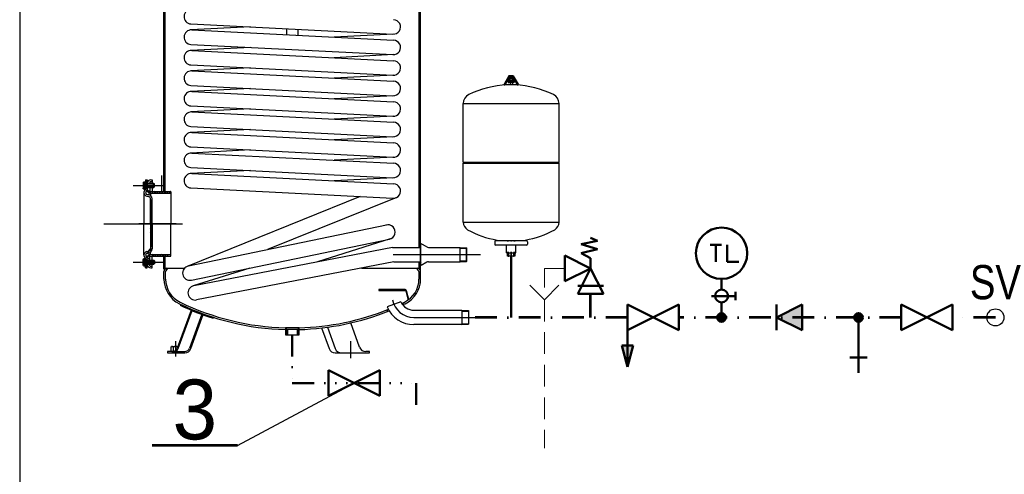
# Model space of a CAD drawing. Header units: millimetres. Extents: x -300186 to 535068, y -28581 to 763298.
# Tile 66 of 256: x -1727 to 4026, y 125484 to 128144. Entities that reach past the tile are written whole.
import ezdxf
from ezdxf.enums import TextEntityAlignment as Align

# ---------------------------------------------------------------- set-up
doc = ezdxf.new("R2010")
doc.units = ezdxf.units.MM
doc.header["$LTSCALE"] = 10
for name, pattern in [('AM_ISO08W050', [18, 12, -1.5, 3, -1.5]), ('DASHDOT', [25.4, 12.7, -6.35, 0, -6.35]), ('DASHED', [19.05, 12.7, -6.35]), ('DIVIDE5', [38.1, 12.7, -6.35, 0, -6.35, 0, -6.35, 0, -6.35])]:
    doc.linetypes.add(name, pattern=pattern)
for name, color, linetype, lineweight in [('035', 4, 'Continuous', 30), ('070', 1, 'Continuous', 53), ('AM_0N', 7, 'Continuous', 40), ('AM_4N', 3, 'Continuous', 25), ('AM_7N', 4, 'AM_ISO08W050', 25), ('AM_8', 1, 'Continuous', 25), ('ZTI-DPS-armatury', 7, 'Continuous', 50), ('ZTI-DSP-armatury', 7, 'Continuous', 50), ('ZTI-DSP-kanal_kondenzat', 130, 'DASHED', 50), ('ZTI-DSP-potr_expanzni', 7, 'EXPANZNI', 50), ('ZTI-DSP-potr_pozarni', 142, 'DIVIDE5', 50)]:
    doc.layers.add(name, color=color, linetype=linetype, lineweight=lineweight)
for name, color, linetype in [('8', 1, 'Continuous'), ('Automatick__dimenzie_vodovodu', 7, 'Continuous'), ('CKBE0_12Z', 7, 'Continuous'), ('L_Vaillant_Logo___RFER__0', 7, 'Continuous')]:
    doc.layers.add(name, color=color, linetype=linetype)
doc.layers.add('netisk', color=30, linetype='Continuous', plot=False)
doc.styles.add('ARIAL', font='arial.ttf', dxfattribs={"width": 0.8})
doc.styles.add('laplan', font='txt', dxfattribs={"height": 2})
doc.styles.get("Standard").update_dxf_attribs({"font": 'ic-simplex.shx', "width": 0.8})
doc.linetypes.add('EXPANZNI', pattern='A,20,-5.08,["E",Standard,S=6,R=0,X=-0.3,Y=-3],-6.35', length=31.43)

# ---------------------------------------------------------------- blocks, each defined once
blk = doc.blocks.new('*H562')
at = {"layer": 'AM_8', "color": 7}
for p, q in [((0, 0), (-10.4, 10.4)), ((-2.6, 16.8), (-3.4, 17.5)), ((7.1, 0), (2.1, 5)), ((14.1, 0), (9.1, 5)), ((21.2, 0), (16.2, 5)), ((28.3, 0), (23.3, 5)), ((35.4, 0), (30.4, 5)), ((42.4, 0), (37.4, 5)), ((49.5, 0), (44.5, 5)), ((56.6, 0), (51.6, 5))]:
    blk.add_line(p, q, dxfattribs=at)
blk = doc.blocks.new('*H563')
at = {"layer": 'AM_8', "color": 7}
for p, q in [((-6.2, 6.2), (-8.3, 8.3)), ((0, 0), (-2.3, 2.3))]:
    blk.add_line(p, q, dxfattribs=at)
blk = doc.blocks.new('*H564')
at = {"layer": 'AM_8', "color": 7}
for p, q in [((0, 0), (-5, 5)), ((7.1, 0), (2.1, 5)), ((14.1, 0), (9.1, 5)), ((21.2, 0), (16.2, 5)), ((28.3, 0), (23.3, 5)), ((35.4, 0), (30.4, 5)), ((42.4, 0), (37.4, 5)), ((-10.9, -10.4), (-18.6, -2.6)), ((-15.8, -12.5), (-18.6, -9.7))]:
    blk.add_line(p, q, dxfattribs=at)
blk = doc.blocks.new('*H565')
at = {"layer": 'AM_8', "color": 7}
for p, q in [((0, 0), (3, 3)), ((0, -4.2), (5, 0.8)), ((1.3, -7.2), (5, -3.5))]:
    blk.add_line(p, q, dxfattribs=at)
blk = doc.blocks.new('*H566')
at = {"layer": 'AM_8', "color": 7}
for p, q in [((0, 0), (2.3, 2.3)), ((0, -4.2), (5, 0.8)), ((0.6, -7.9), (5, -3.5)), ((4.8, -7.9), (5, -7.7))]:
    blk.add_line(p, q, dxfattribs=at)
blk = doc.blocks.new('*H567')
at = {"layer": '8', "color": 7}
for p, q in [((0, 0), (2.5, 2.5)), ((14, -36.9), (19, -31.9)), ((14, -41.2), (19, -36.2)), ((14, -45.4), (19, -40.4)), ((14, -49.6), (19, -44.6)), ((14, -53.9), (19, -48.9)), ((14, -58.1), (19, -53.1)), ((14, -62.4), (19, -57.4)), ((14, -66.6), (19, -61.6)), ((14, -70.9), (19, -65.9)), ((14, -75.1), (19, -70.1)), ((14, -79.3), (19, -74.3)), ((14, -83.6), (19, -78.6)), ((14, -87.8), (19, -82.8)), ((14, -92.1), (19, -87.1)), ((14, -96.3), (19, -91.3)), ((14, -100.6), (19, -95.6)), ((14, -104.8), (19, -99.8)), ((14, -109), (19, -104)), ((14, -113.3), (19, -108.3)), ((14, -117.5), (19, -112.5)), ((14, -121.8), (19, -116.8)), ((14, -126), (19, -121)), ((14, -130.2), (19, -125.2)), ((14, -134.5), (19, -129.5)), ((14, -138.7), (19, -133.7)), ((14, -143), (19, -138)), ((14, -147.2), (19, -142.2)), ((14, -151.5), (19, -146.5)), ((14, -155.7), (19, -150.7)), ((14, -159.9), (19, -154.9)), ((14, -164.2), (19, -159.2)), ((14, -168.4), (19, -163.4)), ((14, -172.7), (19, -167.7)), ((4.9, -190.2), (19, -176.2)), ((6.1, -184.9), (14, -176.9))]:
    blk.add_line(p, q, dxfattribs=at)
blk = doc.blocks.new('*H568')
at = {"layer": 'AM_8', "color": 7}
for p, q in [((0, 0), (8.6, -8.6)), ((0, -2.8), (9.1, -12))]:
    blk.add_line(p, q, dxfattribs=at)
blk = doc.blocks.new('.U40')
at = {"layer": 'AM_0N'}
for p, q in [((999.3, 2185.5), (998.6, 2184.2)), ((998.6, 2184.2), (998.6, 2167.2)), ((999.3, 2165.8), (998.6, 2167.2)), ((999.3, 2185.5), (1004.4, 2185.5)), ((999.3, 2180.6), (1004.4, 2180.6)), ((999.3, 2170.8), (1004.4, 2170.8)), ((999.3, 2165.8), (1004.4, 2165.8)), ((1004.4, 2183.4), (1004.4, 2185.5)), ((1004.4, 2168), (1004.4, 2183.4)), ((1004.4, 2183.4), (1005, 2183.4)), ((1004.4, 2168), (1005, 2168)), ((1004.4, 2165.8), (1004.4, 2168)), ((1005, 2183.4), (1005, 2180.3)), ((1005, 2180.3), (1008.6, 2180.3)), ((1005, 2180.3), (1005, 2171.1)), ((1005, 2171.1), (1008.6, 2171.1)), ((1005, 2171.1), (1005, 2168)), ((1009.5, 2180.7), (1008.6, 2180.3)), ((1009.5, 2170.7), (1008.6, 2171.1)), ((1009.5, 2180.7), (1029.1, 2180.7)), ((1009.5, 2170.7), (1009.5, 2180.7)), ((1009.5, 2170.7), (1029.1, 2170.7)), ((1029.1, 2170.7), (1029.1, 2180.7)), ((1029.1, 2180.7), (1030, 2179.7)), ((1030, 2171.6), (1029.1, 2170.7)), ((1030, 2171.6), (1030, 2179.7))]:
    blk.add_line(p, q, dxfattribs=at)
for centre, radius, start, end in [((1002.9, 2183), 4.34, 154.4469, 214.4469), ((1014.8, 2175.7), 16.2, 162.3875, 197.6125), ((1002.9, 2168.3), 4.34, 145.5531, 205.5531)]:
    blk.add_arc(centre, radius, start, end, dxfattribs=at)
at = {"layer": 'AM_4N', "color": 7}
for p, q in [((1009.5, 2179.7), (1008.6, 2180.3)), ((1009.5, 2171.6), (1008.6, 2171.1)), ((1009.5, 2179.7), (1030, 2179.7)), ((1009.5, 2171.6), (1030, 2171.6))]:
    blk.add_line(p, q, dxfattribs=at)
at = {"layer": 'AM_7N', "color": 7}
blk.add_line((968.6, 2175.7), (1060, 2175.7), dxfattribs=at)
blk = doc.blocks.new('*H570')
at = {"layer": 'AM_8', "color": 7}
for p, q in [((0, 0), (9.1, 9.1)), ((0, -2.8), (8.6, 5.8))]:
    blk.add_line(p, q, dxfattribs=at)
blk = doc.blocks.new('.U39')
at = {"layer": 'AM_0N'}
for p, q in [((999.3, 1960.5), (998.6, 1959.2)), ((998.6, 1942.2), (998.6, 1959.2)), ((999.3, 1960.5), (1004.4, 1960.5)), ((1004.4, 1960.5), (1004.4, 1958.4)), ((1004.4, 1958.4), (1004.4, 1943)), ((1004.4, 1958.4), (1005, 1958.4)), ((1005, 1955.3), (1005, 1958.4)), ((999.3, 1940.8), (998.6, 1942.2)), ((999.3, 1955.6), (1004.4, 1955.6)), ((999.3, 1945.8), (1004.4, 1945.8)), ((999.3, 1940.8), (1004.4, 1940.8)), ((1004.4, 1943), (1004.4, 1940.8)), ((1004.4, 1943), (1005, 1943)), ((1005, 1955.3), (1008.6, 1955.3)), ((1005, 1946.1), (1005, 1955.3)), ((1005, 1946.1), (1008.6, 1946.1)), ((1005, 1943), (1005, 1946.1)), ((1009.5, 1955.7), (1008.6, 1955.3)), ((1009.5, 1945.7), (1008.6, 1946.1)), ((1009.5, 1955.7), (1029.1, 1955.7)), ((1009.5, 1955.7), (1009.5, 1945.7)), ((1009.5, 1945.7), (1029.1, 1945.7)), ((1029.1, 1955.7), (1029.1, 1945.7)), ((1030, 1954.7), (1029.1, 1955.7)), ((1029.1, 1945.7), (1030, 1946.6)), ((1030, 1954.7), (1030, 1946.6))]:
    blk.add_line(p, q, dxfattribs=at)
for centre, radius, start, end in [((1002.9, 1958), 4.34, 154.4469, 214.4469), ((1014.8, 1950.7), 16.2, 162.3875, 197.6125), ((1002.9, 1943.3), 4.34, 145.5531, 205.5531)]:
    blk.add_arc(centre, radius, start, end, dxfattribs=at)
at = {"layer": 'AM_4N', "color": 7}
for p, q in [((1009.5, 1954.7), (1008.6, 1955.3)), ((1009.5, 1946.6), (1008.6, 1946.1)), ((1009.5, 1954.7), (1030, 1954.7)), ((1009.5, 1946.6), (1030, 1946.6))]:
    blk.add_line(p, q, dxfattribs=at)
at = {"layer": 'AM_7N', "color": 7}
blk.add_line((968.6, 1950.7), (1060, 1950.7), dxfattribs=at)
blk = doc.blocks.new('*U572', base_point=(15687.6, 14241.3))
at = {"linetype": 'ByBlock', "lineweight": -2}
h = blk.add_hatch(color=0, dxfattribs=at)
h.paths.add_polyline_path([(15687.6, 14096.7), (15704.4, 14159.3), (15687.6, 14159.3)])
h.paths.add_polyline_path([(15687.6, 14096.7), (15687.6, 14159.3), (15670.8, 14159.3)])
at = {"color": 0, "linetype": 'ByBlock', "lineweight": -2}
for p, q in [((15687.6, 14241.3), (15687.6, 14096.7)), ((15670.8, 14159.3), (15687.6, 14159.3)), ((15687.6, 14096.7), (15670.8, 14159.3)), ((15687.6, 14096.7), (15704.4, 14159.3)), ((15704.4, 14159.3), (15687.6, 14159.3))]:
    blk.add_line(p, q, dxfattribs=at)
blk = doc.blocks.new('*U573', base_point=(14607.3, 15986.7))
at = {"color": 0, "linetype": 'ByBlock', "lineweight": -2}
for p, q in [((14579.9, 16132.6), (14627.6, 16142.1)), ((14627.6, 16142.1), (14607.3, 16151.3)), ((14627.6, 16117.4), (14579.9, 16132.6)), ((14579.9, 16106.3), (14627.6, 16117.4)), ((14532.3, 16024.2), (14532.3, 16099.2)), ((14532.3, 16099.2), (14607.3, 16061.7)), ((14607.3, 16091.6), (14579.9, 16106.3)), ((14607.3, 16061.7), (14607.3, 16091.6)), ((14532.3, 16024.2), (14607.3, 16061.7)), ((14607.3, 16061.7), (14569.8, 15986.7)), ((14607.3, 16061.7), (14644.8, 15986.7)), ((14570.3, 16010.1), (14645.3, 16010.1)), ((14569.8, 15986.7), (14644.8, 15986.7))]:
    blk.add_line(p, q, dxfattribs=at)
blk = doc.blocks.new('*U574')
at = {"linetype": 'ByBlock', "lineweight": -2}
blk.add_hatch(color=0, dxfattribs=at).paths.add_polyline_path([(75, 0), (0, 37.5), (0, -37.5)])
at = {"color": 0, "linetype": 'ByBlock', "lineweight": -2}
for p, q in [((75, 0), (0, 37.5)), ((0, 37.5), (0, -37.5)), ((75, 37.5), (75, -37.5)), ((75, 0), (0, -37.5))]:
    blk.add_line(p, q, dxfattribs=at)
blk = doc.blocks.new('*U575')
at = {"color": 0, "linetype": 'ByBlock', "lineweight": -2}
for p, q in [((150, -37.5), (0, 37.5)), ((150, 37.5), (0, -37.5)), ((0, 37.5), (0, -37.5)), ((150, -37.5), (150, 37.5))]:
    blk.add_line(p, q, dxfattribs=at)
blk = doc.blocks.new('*U576', base_point=(3118, 913.3))
at = {"color": 0, "linetype": 'ByBlock', "lineweight": -2}
for p, q in [((3130.5, 925.8), (3130.5, 1075.8)), ((3105.5, 1030.8), (3155.5, 1030.8))]:
    blk.add_line(p, q, dxfattribs=at)
blk.add_circle((3130.5, 913.3), 12.5, dxfattribs=at)
at = {"color": 7}
for points in [[(3120.3, 920.5), (3121.1, 905.2), (3121.1, 921.5)], [(3121.1, 921.5), (3121.9, 904.3), (3121.9, 922.4)], [(3121.1, 905.2), (3121.1, 921.5), (3121.9, 904.3)], [(3121.9, 922.4), (3122.9, 903.4), (3122.9, 923.2)], [(3121.9, 904.3), (3121.9, 922.4), (3122.9, 903.4)], [(3122.9, 903.4), (3122.9, 923.2), (3123.9, 923.9)], [(3122.9, 903.4), (3123.9, 902.7), (3123.9, 923.9)], [(3123.9, 923.9), (3125, 902.1), (3125, 924.6)], [(3123.9, 902.7), (3123.9, 923.9), (3125, 902.1)], [(3125, 902.1), (3125, 924.6), (3126.2, 925.1)], [(3125, 902.1), (3126.2, 901.6), (3126.2, 925.1)], [(3126.2, 925.1), (3127.4, 901.2), (3127.4, 925.4)], [(3126.2, 901.6), (3126.2, 925.1), (3127.4, 901.2)], [(3127.4, 925.4), (3128.7, 901), (3128.7, 925.7)], [(3127.4, 901.2), (3127.4, 925.4), (3128.7, 901)], [(3128.7, 925.7), (3129.9, 900.8), (3129.9, 925.8)], [(3128.7, 901), (3128.7, 925.7), (3129.9, 900.8)], [(3129.9, 925.8), (3131.2, 900.8), (3131.2, 925.8)], [(3129.9, 900.8), (3129.9, 925.8), (3131.2, 900.8)], [(3131.2, 925.8), (3132.4, 901), (3132.4, 925.7)], [(3131.2, 900.8), (3131.2, 925.8), (3132.4, 901)], [(3132.4, 901), (3132.4, 925.7), (3133.7, 901.2)], [(3132.4, 925.7), (3133.7, 901.2), (3133.7, 925.4)], [(3133.7, 925.4), (3134.9, 901.6), (3134.9, 925.1)], [(3133.7, 901.2), (3133.7, 925.4), (3134.9, 901.6)], [(3134.9, 925.1), (3136.1, 902.1), (3136.1, 924.6)], [(3134.9, 901.6), (3134.9, 925.1), (3136.1, 902.1)], [(3136.1, 924.6), (3137.2, 902.7), (3137.2, 923.9)], [(3136.1, 902.1), (3136.1, 924.6), (3137.2, 902.7)], [(3137.2, 923.9), (3138.2, 903.4), (3138.2, 923.2)], [(3137.2, 902.7), (3137.2, 923.9), (3138.2, 903.4)], [(3138.2, 903.4), (3138.2, 923.2), (3139.2, 922.4)], [(3138.2, 903.4), (3139.2, 904.3), (3139.2, 922.4)], [(3139.2, 922.4), (3140, 905.2), (3140, 921.5)], [(3139.2, 904.3), (3139.2, 922.4), (3140, 905.2)], [(3140, 905.2), (3140, 921.5), (3140.8, 906.2)], [(3140, 921.5), (3140.8, 906.2), (3140.8, 920.5)], [(3118, 913.3), (3118.1, 912.1), (3118.1, 914.6)], [(3118.1, 914.6), (3118.3, 910.8), (3118.3, 915.8)], [(3118.1, 912.1), (3118.1, 914.6), (3118.3, 910.8)], [(3118.3, 915.8), (3118.6, 909.6), (3118.6, 917.1)], [(3118.3, 910.8), (3118.3, 915.8), (3118.6, 909.6)], [(3118.6, 917.1), (3119.1, 908.4), (3119.1, 918.3)], [(3118.6, 909.6), (3118.6, 917.1), (3119.1, 908.4)], [(3119.1, 918.3), (3119.6, 907.3), (3119.6, 919.4)], [(3119.1, 908.4), (3119.1, 918.3), (3119.6, 907.3)], [(3119.6, 919.4), (3120.3, 906.2), (3120.3, 920.5)], [(3119.6, 907.3), (3119.6, 919.4), (3120.3, 906.2)], [(3120.3, 906.2), (3120.3, 920.5), (3121.1, 905.2)], [(3140.8, 920.5), (3141.5, 907.3), (3141.5, 919.4)], [(3140.8, 906.2), (3140.8, 920.5), (3141.5, 907.3)], [(3141.5, 907.3), (3141.5, 919.4), (3142, 918.3)], [(3141.5, 907.3), (3142, 908.4), (3142, 918.3)], [(3142, 918.3), (3142.5, 909.6), (3142.5, 917.1)], [(3142, 908.4), (3142, 918.3), (3142.5, 909.6)], [(3142.5, 917.1), (3142.8, 910.8), (3142.8, 915.8)], [(3142.5, 909.6), (3142.5, 917.1), (3142.8, 910.8)], [(3143, 912.1), (3142.8, 915.8), (3142.8, 910.8)], [(3143, 912.1), (3143, 914.6), (3142.8, 915.8)], [(3143, 912.1), (3143, 913.3), (3143, 914.6)], [(3143, 912.1), (3143, 913.3), (3143, 913.3)]]:
    blk.add_solid(points, dxfattribs=at)
blk = doc.blocks.new('*U577')
at = {"color": 0, "linetype": 'ByBlock', "lineweight": -2}
for p, q in [((150, -37.5), (0, 37.5)), ((150, 37.5), (0, -37.5)), ((0, 37.5), (0, -37.5)), ((150, -37.5), (150, 37.5))]:
    blk.add_line(p, q, dxfattribs=at)
blk = doc.blocks.new('*U633', base_point=(7926.4, 15445.9))
at = {"color": 0, "lineweight": -2}
for p, q in [((7893.1, 15658.5), (7926.4, 15658.5)), ((7909.8, 15658.5), (7909.8, 15608.5)), ((7943.1, 15658.5), (7943.1, 15608.5)), ((7943.1, 15608.5), (7976.4, 15608.5)), ((7926.4, 15558.5), (7926.4, 15527.2)), ((7926.4, 15489.7), (7926.4, 15458.4))]:
    blk.add_line(p, q, dxfattribs=at)
for p, q in [((7896.6, 15508.5), (7966.6, 15508.5)), ((7966.6, 15508.5), (7966.6, 15520.9)), ((7966.6, 15508.5), (7966.6, 15496))]:
    blk.add_line(p, q)
for centre, radius in [((7926.4, 15633.5), 75), ((7926.4, 15508.5), 18.8), ((7926.4, 15445.9), 12.5)]:
    blk.add_circle(centre, radius, dxfattribs=at)
at = {"color": 7}
for points in [[(7914, 15447.2), (7914.2, 15443.4), (7914.2, 15448.5)], [(7914.2, 15448.5), (7914.5, 15442.2), (7914.5, 15449.7)], [(7914.2, 15443.4), (7914.2, 15448.5), (7914.5, 15442.2)], [(7914.5, 15449.7), (7914.9, 15441), (7914.9, 15450.9)], [(7914.5, 15442.2), (7914.5, 15449.7), (7914.9, 15441)], [(7914.9, 15450.9), (7915.5, 15439.9), (7915.5, 15452)], [(7914.9, 15441), (7914.9, 15450.9), (7915.5, 15439.9)], [(7915.5, 15452), (7916.1, 15438.8), (7916.1, 15453.1)], [(7915.5, 15439.9), (7915.5, 15452), (7916.1, 15438.8)], [(7916.1, 15453.1), (7916.9, 15437.8), (7916.9, 15454.1)], [(7916.1, 15438.8), (7916.1, 15453.1), (7916.9, 15437.8)], [(7916.9, 15454.1), (7917.8, 15436.9), (7917.8, 15455)], [(7916.9, 15437.8), (7916.9, 15454.1), (7917.8, 15436.9)], [(7917.8, 15455), (7918.8, 15436.1), (7918.8, 15455.8)], [(7917.8, 15436.9), (7917.8, 15455), (7918.8, 15436.1)], [(7918.8, 15436.1), (7918.8, 15455.8), (7919.8, 15456.6)], [(7918.8, 15436.1), (7919.8, 15435.3), (7919.8, 15456.6)], [(7919.8, 15456.6), (7920.9, 15434.7), (7920.9, 15457.2)], [(7919.8, 15435.3), (7919.8, 15456.6), (7920.9, 15434.7)], [(7920.9, 15434.7), (7920.9, 15457.2), (7922.1, 15457.7)], [(7920.9, 15434.7), (7922.1, 15434.2), (7922.1, 15457.7)], [(7922.1, 15457.7), (7923.3, 15433.8), (7923.3, 15458)], [(7922.1, 15434.2), (7922.1, 15457.7), (7923.3, 15433.8)], [(7923.3, 15458), (7924.5, 15433.6), (7924.5, 15458.3)], [(7923.3, 15433.8), (7923.3, 15458), (7924.5, 15433.6)], [(7924.5, 15458.3), (7925.8, 15433.5), (7925.8, 15458.4)], [(7924.5, 15433.6), (7924.5, 15458.3), (7925.8, 15433.5)], [(7925.8, 15458.4), (7927, 15433.5), (7927, 15458.4)], [(7925.8, 15433.5), (7925.8, 15458.4), (7927, 15433.5)], [(7927, 15458.4), (7928.3, 15433.6), (7928.3, 15458.3)], [(7927, 15433.5), (7927, 15458.4), (7928.3, 15433.6)], [(7928.3, 15433.6), (7928.3, 15458.3), (7929.5, 15433.8)], [(7928.3, 15458.3), (7929.5, 15433.8), (7929.5, 15458)], [(7929.5, 15458), (7930.7, 15434.2), (7930.7, 15457.7)], [(7929.5, 15433.8), (7929.5, 15458), (7930.7, 15434.2)], [(7930.7, 15457.7), (7931.9, 15434.7), (7931.9, 15457.2)], [(7930.7, 15434.2), (7930.7, 15457.7), (7931.9, 15434.7)], [(7931.9, 15457.2), (7933, 15435.3), (7933, 15456.6)], [(7931.9, 15434.7), (7931.9, 15457.2), (7933, 15435.3)], [(7933, 15456.6), (7934.1, 15436.1), (7934.1, 15455.8)], [(7933, 15435.3), (7933, 15456.6), (7934.1, 15436.1)], [(7934.1, 15436.1), (7934.1, 15455.8), (7935, 15455)], [(7934.1, 15436.1), (7935, 15436.9), (7935, 15455)], [(7935, 15436.9), (7935, 15455), (7935.9, 15437.8)], [(7935, 15455), (7935.9, 15437.8), (7935.9, 15454.1)], [(7935.9, 15454.1), (7936.7, 15438.8), (7936.7, 15453.1)], [(7935.9, 15437.8), (7935.9, 15454.1), (7936.7, 15438.8)], [(7936.7, 15453.1), (7937.3, 15439.9), (7937.3, 15452)], [(7936.7, 15438.8), (7936.7, 15453.1), (7937.3, 15439.9)], [(7937.3, 15439.9), (7937.3, 15452), (7937.9, 15450.9)], [(7937.3, 15439.9), (7937.9, 15441), (7937.9, 15450.9)], [(7937.9, 15441), (7937.9, 15450.9), (7938.3, 15442.2)], [(7937.9, 15450.9), (7938.3, 15442.2), (7938.3, 15449.7)], [(7938.3, 15449.7), (7938.7, 15443.4), (7938.7, 15448.5)], [(7938.3, 15442.2), (7938.3, 15449.7), (7938.7, 15443.4)], [(7938.8, 15444.7), (7938.7, 15448.5), (7938.7, 15443.4)], [(7938.8, 15444.7), (7938.8, 15447.2), (7938.7, 15448.5)], [(7913.9, 15445.9), (7914, 15444.7), (7914, 15447.2)], [(7914, 15444.7), (7914, 15447.2), (7914.2, 15443.4)], [(7938.8, 15444.7), (7938.9, 15445.9), (7938.8, 15447.2)], [(7938.8, 15444.7), (7938.9, 15445.9), (7938.9, 15445.9)]]:
    blk.add_solid(points, dxfattribs=at)
blk = doc.blocks.new('*U634')
at = {"color": 0, "linetype": 'ByBlock', "lineweight": -2}
for p, q in [((150, -37.5), (0, 37.5)), ((150, 37.5), (0, -37.5)), ((0, 37.5), (0, -37.5)), ((150, -37.5), (150, 37.5))]:
    blk.add_line(p, q, dxfattribs=at)

msp = doc.modelspace()

# ---------------------------------------------------------------- linework, layer by layer
msp.add_line((-453.764, 125652.762, 0), (227.575, 126018.049))
at = {"layer": '035'}
msp.add_circle((3974.102, 126402.152), 50, dxfattribs=at)
at = {"layer": '070', "color": 5, "linetype": 'DASHDOT'}
for p, q in [((1824.102, 126402.152), (895.845, 126402.152)), ((3424.102, 126402.152), (2124.102, 126402.152)), ((3974.102, 126402.152), (3724.102, 126402.152))]:
    msp.add_line(p, q, dxfattribs=at)
at = {"layer": '070'}
msp.add_line((-453.764, 125652.762, 0), (-953.764, 125652.762, 0), dxfattribs=at)
at = {"layer": '070', "color": 5, "linetype": 'DASHDOT', "ltscale": 40}
msp.add_lwpolyline([(1608.831, 126402.152), (1608.831, 126539.112)], dxfattribs=at)
at = {"layer": 'L_Vaillant_Logo___RFER__0', "color": 0}
for p, q in [((-884.155, 127139.589), (-884.155, 128789.589)), ((-876.155, 127139.589), (-876.155, 128789.589)), ((607.845, 127959.589), (607.845, 128326.38)), ((615.845, 127959.589), (615.845, 128326.38)), ((-726.308, 128119.243), (453.692, 128059.243)), ((-379.099, 128101.589), (-726.308, 128083.934)), ((-722.002, 128083.934), (457.998, 128023.934)), ((-166.155, 128055.671), (-166.155, 128090.761)), ((-100.155, 128052.315), (-100.155, 128087.405)), ((457.998, 128059.243), (110.789, 128041.589)), ((-726.308, 127999.243), (453.692, 127939.243)), ((-379.099, 127981.589), (-726.308, 127963.934)), ((-722.002, 127963.934), (457.998, 127903.934)), ((607.845, 126814.089), (607.845, 127959.589)), ((615.845, 126626.34), (615.845, 127959.589)), ((457.998, 127939.243), (110.789, 127921.589)), ((-726.308, 127879.243), (453.692, 127819.243)), ((-379.099, 127861.589), (-726.308, 127843.934)), ((-722.002, 127843.934), (457.998, 127783.934)), ((457.998, 127819.243), (110.789, 127801.589)), ((1144.359, 127816.178), (1144.359, 127816.178)), ((-726.308, 127759.243), (453.692, 127699.243)), ((-379.099, 127741.589), (-726.308, 127723.934)), ((-722.002, 127723.934), (457.998, 127663.934)), ((457.998, 127699.243), (110.789, 127681.589)), ((-726.308, 127639.243), (453.692, 127579.243)), ((-379.099, 127621.589), (-726.308, 127603.934)), ((-722.002, 127603.934), (457.998, 127543.934)), ((457.998, 127579.243), (110.789, 127561.589)), ((-726.308, 127519.243), (453.692, 127459.243)), ((-379.099, 127501.589), (-726.308, 127483.934)), ((-722.002, 127483.934), (457.998, 127423.934)), ((457.998, 127459.243), (110.789, 127441.589)), ((-726.308, 127399.243), (453.692, 127339.243)), ((-379.099, 127381.589), (-726.308, 127363.934)), ((-722.002, 127363.934), (457.998, 127303.934)), ((457.998, 127339.243), (110.789, 127321.589)), ((-726.308, 127279.243), (453.692, 127219.243)), ((-379.099, 127261.589), (-726.308, 127243.934)), ((-991.423, 127206.589), (-991.423, 127157.729)), ((-991.423, 127206.589), (-981.423, 127206.589)), ((-981.423, 127206.589), (-981.423, 127184.589)), ((-961.423, 127206.589), (-953.423, 127206.589)), ((-953.423, 127206.589), (-953.423, 127184.589)), ((-897.554, 127232.589), (-897.554, 127139.589)), ((-722.002, 127243.934), (457.998, 127183.934)), ((457.998, 127219.243), (110.789, 127201.589)), ((-1041.954, 127174.589), (-926.69, 127174.589)), ((-991.423, 127186.089), (-981.423, 127186.089)), ((-991.423, 127163.089), (-981.423, 127163.089)), ((-981.423, 127186.589), (-981.423, 127184.589)), ((-981.423, 127164.589), (-981.423, 127157.729)), ((-981.423, 127164.589), (-981.423, 127139.789)), ((-965.923, 127194.589), (-965.923, 127184.589)), ((-965.923, 127164.589), (-965.923, 127139.76)), ((-963.923, 127196.589), (-953.423, 127196.589)), ((-953.423, 127164.589), (-953.423, 127139.589)), ((-726.308, 127159.243), (453.692, 127099.243)), ((-1001.423, 127131.652), (-1001.423, 126949.589)), ((-984.881, 127111.953), (-974.585, 127109.753)), ((-983.152, 127121.802), (-975.389, 127120.255)), ((-967.822, 127129.589), (-845.423, 127129.589)), ((-964.923, 127139.589), (-845.423, 127139.589)), ((-963.423, 126949.589), (-963.423, 127096.906)), ((-963.162, 127129.589), (-963.162, 127115.223)), ((-953.423, 126949.589), (-953.423, 127096.763)), ((-843.423, 127137.589), (-843.423, 126949.589)), ((261.928, 127108.994), (-748.459, 126700.903)), ((471.724, 127102.274), (-279.569, 126798.83)), ((-1234.895, 126949.589), (-776.155, 126949.589)), ((-813.423, 126949.589), (-1031.423, 126949.589)), ((-1001.423, 126767.526), (-1001.423, 126949.589)), ((-963.423, 126949.589), (-963.423, 126802.271)), ((-953.423, 126949.589), (-953.423, 126802.414)), ((-843.423, 126761.589), (-843.423, 126949.589)), ((-741.19, 126703.105), (416.179, 126943.105)), ((-723.971, 126620.072), (433.397, 126860.072)), ((437.563, 126861.159), (13.826, 126727.259)), ((451.781, 126811.989), (-709.577, 126587.305)), ((451.781, 126811.989), (615.845, 126811.989)), ((607.845, 126815.589), (615.845, 126815.589)), ((607.845, 126815.589), (615.845, 126815.589)), ((615.845, 126827.083), (619.309, 126833.083)), ((615.845, 126827.083), (615.845, 126725.089)), ((615.845, 126814.089), (615.845, 126725.089)), ((615.845, 126814.089), (615.845, 126725.089)), ((615.845, 126725.089), (615.845, 126814.089)), ((651.204, 126814.668), (619.309, 126833.083)), ((661.204, 126811.989), (845.845, 126811.989)), ((845.845, 126811.989), (883.72, 126809.621)), ((845.845, 126727.189), (845.845, 126811.989)), ((845.845, 126806.989), (885.845, 126804.489)), ((883.72, 126809.621), (885.845, 126807.36)), ((883.845, 126729.564), (883.845, 126809.489)), ((885.845, 126731.818), (885.845, 126807.36)), ((-984.881, 126787.224), (-974.585, 126789.424)), ((-983.152, 126777.375), (-975.389, 126778.923)), ((-981.423, 126734.589), (-981.423, 126759.389)), ((-967.822, 126769.589), (-845.423, 126769.589)), ((-965.923, 126734.589), (-965.923, 126759.417)), ((-964.923, 126759.589), (-845.423, 126759.589)), ((-963.162, 126769.589), (-963.162, 126783.954)), ((-953.423, 126734.589), (-953.423, 126759.589)), ((-884.155, 126684.589), (-884.155, 126759.589)), ((-876.155, 126684.589), (-876.155, 126759.589)), ((455.845, 126769.589), (966.342, 126769.589)), ((-1041.954, 126724.589), (-926.69, 126724.589)), ((-991.423, 126692.589), (-991.423, 126741.449)), ((-991.423, 126736.089), (-981.423, 126736.089)), ((-991.423, 126713.089), (-981.423, 126713.089)), ((-991.423, 126692.589), (-981.423, 126692.589)), ((-981.423, 126734.589), (-981.423, 126741.449)), ((-981.423, 126692.589), (-981.423, 126714.589)), ((-981.423, 126712.589), (-981.423, 126714.589)), ((-965.923, 126704.589), (-965.923, 126714.589)), ((-963.923, 126702.589), (-953.423, 126702.589)), ((-961.423, 126692.589), (-953.423, 126692.589)), ((-953.423, 126692.589), (-953.423, 126714.589)), ((-871.619, 126689.124), (-880.054, 126680.689)), ((-868.084, 126690.589), (-793.512, 126690.589)), ((-868.084, 126690.589), (-763.512, 126690.589)), ((-383.168, 126690.743), (-714.299, 126586.107)), ((459.909, 126727.189), (-693.47, 126504.049)), ((270.728, 126690.589), (599.774, 126690.589)), ((459.909, 126727.189), (615.845, 126727.189)), ((611.745, 126680.689), (603.309, 126689.124)), ((607.845, 126684.589), (607.845, 126725.089)), ((607.845, 126723.589), (615.845, 126723.589)), ((607.845, 126723.589), (615.845, 126723.589)), ((615.845, 126723.334), (619.699, 126727.189)), ((615.845, 126725.089), (615.845, 126712.095)), ((615.845, 126712.095), (619.309, 126706.095)), ((651.204, 126724.509), (619.309, 126706.095)), ((661.204, 126727.189), (845.845, 126727.189)), ((845.845, 126732.189), (885.845, 126734.689)), ((845.845, 126727.189), (883.72, 126729.556)), ((883.72, 126729.556), (885.845, 126731.818)), ((-876.155, 126684.589), (-884.155, 126684.589)), ((-884.155, 126626.34), (-884.155, 126670.79)), ((-874.155, 126626.34), (-874.155, 126670.79)), ((-872.983, 126673.618), (-864.548, 126682.053)), ((596.238, 126682.053), (604.673, 126673.618)), ((605.845, 126670.79), (605.845, 126626.34)), ((615.845, 126684.589), (607.845, 126684.589)), ((615.845, 126626.34), (615.845, 126670.79)), ((524.437, 126564.491), (370.576, 126564.491)), ((370.576, 126564.491), (370.576, 126560.491)), ((370.576, 126560.491), (524.437, 126560.491)), ((528.301, 126557.526), (542.241, 126505.5)), ((546.105, 126506.535), (532.165, 126558.561)), ((-788.522, 126473.088), (-785.933, 126478.5)), ((500.138, 126492.692), (420.295, 126463.632)), ((510.845, 126486.345), (510.845, 126475.277)), ((542.241, 126505.5), (546.105, 126506.535)), ((-725.515, 126443.989), (-806.194, 126222.326)), ((-801.17, 126219.59), (-720.199, 126442.054)), ((-662.269, 126420.969), (-734.569, 126222.326)), ((-727.052, 126219.59), (-654.751, 126418.233)), ((-654.751, 126418.233), (-725.515, 126443.989)), ((-597.203, 126397.036), (-595.37, 126402.75)), ((420.845, 126447.041), (420.845, 126436.283)), ((575.845, 126444.552), (855.845, 126444.552)), ((575.845, 126402.152), (945.845, 126402.152)), ((855.845, 126444.552), (855.845, 126359.752)), ((855.845, 126444.552), (895.845, 126442.052)), ((855.845, 126439.552), (895.845, 126437.052)), ((895.845, 126442.052), (895.845, 126362.252)), ((-173.655, 126341.109), (-173.655, 126300.589)), ((-94.655, 126300.589), (-94.655, 126341.109)), ((71.522, 126344.662), (117.044, 126219.59)), ((258.915, 126227.59), (207.199, 126369.678)), ((855.845, 126359.752), (575.845, 126359.752)), ((855.845, 126364.752), (895.845, 126367.252)), ((855.845, 126359.752), (895.845, 126362.252)), ((-94.655, 126340.589), (-173.655, 126340.589)), ((-173.655, 126300.589), (-94.655, 126300.589)), ((-168.155, 126330.589), (-168.155, 126337.589)), ((-100.155, 126330.589), (-168.155, 126330.589)), ((-167.155, 126330.589), (-167.155, 126300.589)), ((-162.155, 126330.589), (-162.155, 126300.589)), ((-106.155, 126330.589), (-106.155, 126300.589)), ((-101.155, 126330.589), (-101.155, 126300.589)), ((-100.155, 126337.589), (-100.155, 126330.589)), ((36.774, 126340.294), (80.706, 126219.59)), ((-841.872, 126230.039), (-838.152, 126232.186)), ((-841.872, 126204.734), (-841.872, 126230.039)), ((-838.152, 126232.186), (-802.605, 126232.186)), ((-828.012, 126204.734), (-828.012, 126230.039)), ((-814.152, 126172.586), (-814.152, 126262.186)), ((205.845, 126262.186), (205.845, 126164.586)), ((-834.385, 126202.586), (-864.152, 126202.586)), ((-864.152, 126202.586), (-864.152, 126194.586)), ((-864.152, 126194.586), (-762.76, 126194.586)), ((-841.872, 126204.734), (-838.152, 126202.586)), ((-838.152, 126202.586), (-813.554, 126202.586)), ((-834.385, 126202.586), (-762.76, 126202.586)), ((116.415, 126194.586), (316.582, 126194.586)), ((316.582, 126202.586), (294.624, 126202.586)), ((316.582, 126194.586), (316.582, 126202.586))]:
    msp.add_line(p, q, dxfattribs=at)
at = {"layer": 'L_Vaillant_Logo___RFER__0', "color": 0, "extrusion": (0, 1, 0)}
for p, q in [((1131.63, 127814.964), (1103.13, 127765.964)), ((1127.259, 127796.016), (1108.584, 127763.391)), ((1161.459, 127796.016), (1127.259, 127796.016)), ((1127.259, 127796.016), (1127.259, 127778.348)), ((1135.028, 127808.964), (1130.259, 127801.016)), ((1158.459, 127801.016), (1130.259, 127801.016)), ((1130.259, 127801.016), (1130.259, 127785.016)), ((1135.259, 127782.516), (1131.888, 127777.038)), ((1155.959, 127782.516), (1132.759, 127782.516)), ((1154.943, 127816.178), (1133.774, 127816.178)), ((1153.359, 127803.678), (1135.359, 127803.678)), ((1135.359, 127803.678), (1135.359, 127786.678)), ((1153.359, 127786.678), (1135.359, 127786.678)), ((1151.546, 127810.178), (1137.171, 127810.178)), ((1138.359, 127786.678), (1138.359, 127762.178)), ((1150.359, 127786.678), (1150.359, 127762.178)), ((1153.359, 127803.678), (1153.359, 127786.678)), ((1153.459, 127782.516), (1156.83, 127777.038)), ((1153.69, 127808.964), (1158.459, 127801.016)), ((1157.087, 127814.964), (1185.587, 127765.964)), ((1158.459, 127801.016), (1158.459, 127785.016)), ((1161.459, 127796.016), (1161.459, 127778.348)), ((1161.459, 127796.016), (1180.133, 127763.391)), ((1183.443, 127762.178), (1105.274, 127762.178)), ((1158.959, 127775.848), (1129.759, 127775.848)), ((864.359, 127310.178), (864.359, 127653.151)), ((864.359, 127652.678), (1424.359, 127652.678)), ((1424.359, 127310.178), (1424.359, 127653.151)), ((864.359, 127310.178), (1424.359, 127310.178)), ((870.359, 127304.178), (864.359, 127310.178)), ((864.359, 127304.178), (1424.359, 127304.178)), ((864.359, 126958.893), (864.359, 127304.178)), ((1418.359, 127304.178), (1424.359, 127310.178)), ((1424.359, 126958.893), (1424.359, 127304.178)), ((864.359, 126960.178), (1424.359, 126960.178)), ((1048.359, 126844.178), (1048.359, 126830.178)), ((1234.359, 126850.178), (1054.359, 126850.178)), ((1234.359, 126824.178), (1054.359, 126824.178)), ((1062.359, 126850.178), (1062.359, 126854.735)), ((1117.459, 126780.178), (1117.459, 126824.178)), ((1120.659, 126850.178), (1126.54, 126850.178)), ((1126.54, 126850.178), (1128.958, 126850.178)), ((1142.859, 126850.178), (1145.859, 126850.178)), ((1159.76, 126850.178), (1168.059, 126850.178)), ((1171.259, 126780.178), (1171.259, 126824.178)), ((1226.359, 126850.178), (1226.359, 126854.735)), ((1240.359, 126844.178), (1240.359, 126830.178)), ((1117.459, 126780.178), (1171.259, 126780.178)), ((1122.659, 126776.178), (1120.659, 126786.178)), ((1122.659, 126760.178), (1122.659, 126776.178)), ((1127.954, 126760.178), (1122.659, 126760.178)), ((1126.54, 126786.178), (1127.954, 126776.178)), ((1127.954, 126776.178), (1130.075, 126776.178)), ((1127.954, 126776.178), (1127.954, 126760.178)), ((1127.954, 126760.178), (1130.075, 126760.178)), ((1130.075, 126776.178), (1128.661, 126786.178)), ((1130.075, 126760.178), (1130.075, 126776.178)), ((1142.859, 126760.178), (1130.075, 126760.178)), ((1142.859, 126786.178), (1142.859, 126776.178)), ((1142.859, 126776.178), (1145.859, 126776.178)), ((1142.859, 126776.178), (1142.859, 126760.178)), ((1142.859, 126760.178), (1145.859, 126760.178)), ((1145.859, 126776.178), (1145.859, 126786.178)), ((1145.859, 126760.178), (1145.859, 126776.178)), ((1158.642, 126760.178), (1145.859, 126760.178)), ((1160.056, 126786.178), (1158.642, 126776.178)), ((1158.642, 126776.178), (1160.764, 126776.178)), ((1158.642, 126776.178), (1158.642, 126760.178)), ((1158.642, 126760.178), (1160.764, 126760.178)), ((1160.764, 126776.178), (1162.178, 126786.178)), ((1160.764, 126760.178), (1160.764, 126776.178)), ((1166.059, 126760.178), (1160.764, 126760.178)), ((1168.059, 126786.178), (1166.059, 126776.178)), ((1166.059, 126776.178), (1166.059, 126760.178))]:
    msp.add_line(p, q, dxfattribs=at)
at = {"layer": 'L_Vaillant_Logo___RFER__0', "color": 0}
for centre, radius, start, end in [((-724.155, 128161.589), 42.4, 87.0891622, 267.0891622), ((455.845, 128101.589), 42.4, 267.0891622, 87.0891622), ((-724.155, 128041.589), 42.4, 87.0891622, 267.0891622), ((455.845, 127981.589), 42.4, 267.0891622, 87.0891622), ((-724.155, 127921.589), 42.4, 87.0891622, 267.0891622), ((455.845, 127861.589), 42.4, 267.0891622, 87.0891622), ((-724.155, 127801.589), 42.4, 87.0891622, 267.0891622), ((455.845, 127741.589), 42.4, 267.0891622, 87.0891622), ((1132.759, 127785.016), 2.5, 180, 270), ((1133.774, 127813.678), 2.5, 90, 149.0362435), ((1137.171, 127807.678), 2.5, 90, 149.0362435), ((1151.546, 127807.678), 2.5, 30.9637565, 90), ((1154.943, 127813.678), 2.5, 30.9637565, 90), ((1155.959, 127785.016), 2.5, 270, 0), ((-724.155, 127681.589), 42.4, 87.0891622, 267.0891622), ((1144.359, 127200.678), 562, 92.4170558, 116.1342679), ((1105.274, 127764.678), 2.5, 149.0362435, 270), ((1106.44, 127764.678), 2.5, 270, 329.0362435), ((1129.759, 127778.348), 2.5, 180, 328.3924792), ((1158.959, 127778.348), 2.5, 211.6075022, 359.9999824), ((1144.359, 127200.678), 562, 63.8657321, 87.5829442), ((1182.277, 127764.678), 2.5, 210.9637565, 270), ((1183.443, 127764.678), 2.5, 270, 30.9637565), ((922.359, 127653.151), 58, 116.1342679, 180), ((1366.359, 127653.151), 58, 0, 63.8657321), ((455.845, 127621.589), 42.4, 267.0891622, 87.0891622), ((-724.155, 127561.589), 42.4, 87.0891622, 267.0891622), ((455.845, 127501.589), 42.4, 267.0891622, 87.0891622), ((-724.155, 127441.589), 42.4, 87.0891622, 267.0891622), ((455.845, 127381.589), 42.4, 267.0891622, 87.0891622), ((-724.155, 127321.589), 42.4, 87.0891622, 267.0891622), ((455.845, 127261.589), 42.4, 267.0891622, 87.0891622), ((-961.423, 127186.589), 20, 90, 180), ((-724.155, 127201.589), 42.4, 87.0891622, 267.0891622), ((-1010.423, 127157.729), 19, 318.0381112, 0), ((-1010.423, 127157.729), 29, 318.0381112, 0), ((-979.023, 127186.289), 2.4, 180, 225.099472), ((-979.023, 127162.889), 2.4, 134.900528, 180), ((-963.923, 127194.589), 2, 90, 180), ((455.845, 127141.589), 42.4, 267.0891622, 87.0891622), ((-981.423, 127131.652), 20, 138.0381112, 260.0439285), ((-981.423, 127131.652), 10, 138.0381112, 260.0439285), ((-963.785, 127149.217), 20, 208.1259859, 258.9355453), ((-978.496, 127095.335), 25.113, 3.2606679, 82.8933228), ((-975.916, 127097.324), 12.5, 358.0831413, 83.8883836), ((-964.923, 127142.589), 3, 109.4712206, 270), ((-845.423, 127137.589), 2, 0, 90), ((-845.423, 127131.589), 2, 270, 0), ((424.788, 126901.589), 42.4, 281.7152157, 107.5364017), ((914.359, 126958.893), 50, 180, 240.4250131), ((1374.359, 126958.893), 50, 299.5749869, 0), ((1144.359, 127364.178), 516, 240.4250131, 260.8560912), ((1144.359, 127364.178), 516, 279.1439088, 299.5749869), ((-978.496, 126803.843), 25.113, 277.1066772, 356.7393321), ((-975.916, 126801.853), 12.5, 276.1116164, 1.9168587), ((661.204, 126831.989), 20, 240, 270), ((1054.359, 126844.178), 6, 90, 180), ((1054.359, 126830.178), 6, 180, 270), ((1234.359, 126844.178), 6, 0, 90), ((1234.359, 126830.178), 6, 270, 0), ((-981.423, 126767.526), 20, 99.9560715, 221.9618888), ((-1010.423, 126741.449), 19, 0, 41.9618888), ((-981.423, 126767.526), 10, 99.9560715, 221.9618888), ((-1010.423, 126741.449), 29, 0, 41.9618888), ((-963.785, 126749.96), 20, 101.0644547, 151.8740141), ((-964.923, 126756.589), 3, 90, 250.5287794), ((-845.423, 126767.589), 2, 0, 90), ((-845.423, 126761.589), 2, 270, 0), ((-979.023, 126736.289), 2.4, 180, 225.099472), ((-979.023, 126712.889), 2.4, 134.900528, 180), ((-961.423, 126712.589), 20, 180, 270), ((-963.923, 126704.589), 2, 180, 270), ((-868.084, 126685.589), 5, 315, 135), ((-732.58, 126661.589), 42.4, 101.7152157, 281.7152157), ((599.774, 126685.589), 5, 45, 225), ((661.204, 126707.189), 20, 90, 120), ((-870.155, 126670.79), 14, 135, 180), ((-870.155, 126670.79), 4, 135, 180), ((601.845, 126670.79), 4, 0, 45), ((601.845, 126670.79), 14, 0, 45), ((-724.155, 126626.34), 160, 180, 244.0850153), ((-724.155, 126626.34), 150, 180, 244.0850153), ((-701.523, 126545.677), 42.4, 100.9495119, 280.9495119), ((455.845, 126626.34), 150, 295.9149847, 0), ((455.845, 126626.34), 160, 295.9149847, 0), ((524.437, 126556.491), 8, 15, 90), ((524.437, 126556.491), 4, 15, 90), ((-134.155, 127840.589), 1510, 244.0850153, 268.5010321), ((-134.155, 127840.589), 1500, 244.0850153, 268.4910367), ((-134.155, 127840.589), 1516, 244.4282682, 252.2153407), ((575.845, 126528.152), 168.4, 202.5282339, 270), ((575.845, 126528.152), 126, 190.2737426, 270), ((575.845, 126528.152), 83.6, 205.0978291, 270), ((-134.155, 127840.589), 1500, 295.2244304, 295.9149847), ((-134.155, 127840.589), 1510, 295.294393, 295.9149847), ((-134.155, 127840.589), 1500, 271.5089633, 291.9667538), ((-134.155, 127840.589), 1510, 271.4989679, 292.0173653), ((-171.155, 126337.589), 3, 0, 90), ((-97.155, 126337.589), 3, 90, 180), ((-834.942, 126219.932), 12.254, 55.5615306, 115.5615306), ((-814.152, 126186.391), 45.795, 76.0315401, 107.6169688), ((294.624, 126240.586), 38, 200, 270), ((-834.942, 126214.841), 12.254, 244.4384694, 304.4384694), ((-836.878, 126232.586), 38, 270, 340), ((-834.385, 126232.586), 30, 270, 340), ((-814.152, 126248.382), 45.795, 252.3830312, 255.8406397), ((-762.76, 126232.586), 30, 270, 340), ((-762.76, 126232.586), 38, 270, 340), ((116.415, 126232.586), 38, 200, 270), ((152.753, 126232.586), 38, 200, 270)]:
    msp.add_arc(centre, radius, start, end, dxfattribs=at)
at = {"layer": 'netisk'}
msp.add_lwpolyline([(-1727.089, 117151.897), (8772.911, 117151.897), (8772.911, 132001.897), (-1727.089, 132001.897), (-1727.089, 117151.897)], dxfattribs=at)
at = {"layer": 'ZTI-DSP-kanal_kondenzat', "lineweight": 18}
for points in [[(1458.831, 126689.112), (1339.163, 126689.112), (1339.163, 126576.771)], [(1254.389, 126590.431), (1339.163, 126505.658)], [(1423.936, 126590.431), (1339.163, 126505.658)], [(1339.163, 126505.658), (1339.163, 125638.149)]]:
    msp.add_lwpolyline(points, dxfattribs=at)
at = {"layer": 'ZTI-DSP-potr_expanzni'}
msp.add_lwpolyline([(1144.359, 126402.152), (1144.359, 126760.178)], dxfattribs=at)
at = {"layer": 'ZTI-DSP-potr_pozarni'}
msp.add_lwpolyline([(-134.155, 126300.589), (-134.155, 126018.049), (589.304, 126018.049), (589.304, 125840.746)], dxfattribs=at)

# ---------------------------------------------------------------- block references
at = {"layer": 'L_Vaillant_Logo___RFER__0', "color": 0, "xscale": 2, "yscale": 2, "zscale": 2}
for name, p in [('*H565', (-991.423, 127200.558)), ('.U40', (-3001.391, 122823.256)), ('*H567', (-991.423, 127158.132)), ('*H562', (-960.668, 127129.589)), ('*H568', (-981.423, 127146.824)), ('.U39', (-3001.391, 122823.256)), ('*H570', (-981.423, 126758.01)), ('*H564', (-944.222, 126759.589)), ('*H566', (-991.423, 126708.412)), ('*H563', (-953.423, 126698.08))]:
    msp.add_blockref(name, p, dxfattribs=at)
at = {"layer": 'ZTI-DPS-armatury', "xscale": 2, "yscale": 2, "zscale": 2}
for name, p in [('*U573', (1608.831, 126539.112)), ('*U572', (1824.102, 126402.152))]:
    msp.add_blockref(name, p, dxfattribs=at)
for name, p, rotation in [('*U577', (2124.102, 126402.152), 179.9999999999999), ('*U574', (2844.283, 126402.152), 180), ('*U575', (3724.102, 126402.152), 179.9999999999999), ('*U576', (3199.102, 126402.152), 180), ('*U634', (377.575, 126018.049), 179.9999999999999)]:
    msp.add_blockref(name, p, dxfattribs=dict(at, rotation=rotation))
at = {"layer": 'ZTI-DSP-armatury', "xscale": 2, "yscale": 2, "zscale": 2}
msp.add_blockref('*U633', (2374.102, 126402.152), dxfattribs=at)

# ---------------------------------------------------------------- texts
at = {"layer": 'Automatick__dimenzie_vodovodu', "color": 5, "insert": (3974.102, 126505.563), "char_height": 200, "width": 632.09757, "attachment_point": 8, "style": 'ARIAL'}
msp.add_mtext('SV', dxfattribs=at)
at = {"layer": 'CKBE0_12Z', "style": 'laplan'}
msp.add_text('3', height=350, dxfattribs=at).set_placement((-703.764, 125583.512, 0), align=Align.BOTTOM_CENTER)

doc.saveas('drawing.dxf')
